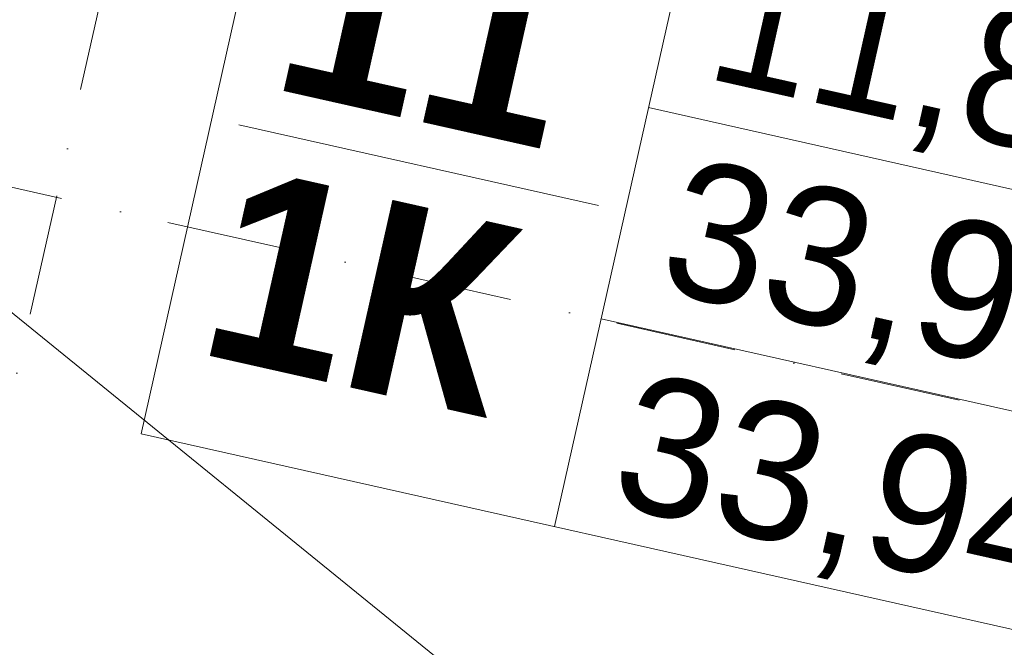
# Model space of a CAD drawing. Header units: millimetres. Extents: x -7218036 to -6930086, y 6128308 to 6355215.
# Tile 48 of 130: x -7197957 to -7195088, y 6154731 to 6156559. Entities that reach past the tile are written whole.
import ezdxf
from ezdxf.enums import TextEntityAlignment as Align

# ---------------------------------------------------------------- set-up
doc = ezdxf.new("R2010")
doc.units = ezdxf.units.MM
doc.header["$MEASUREMENT"] = 0
doc.linetypes.add('Штрихпунктирная', pattern=[670.277762, 352.777767, -176.388884, 0, -141.111112])
doc.layers.add('S - квартира_маркер.АР', color=7, linetype='Continuous')
doc.layers.add('АР-Чертеж-Оси_Осевые размеры.АР', color=7, linetype='Continuous')
for name, color, linetype, lineweight in [('S - квартира_маркер.АР_Ном._пера__1', 7, 'Continuous', 0), ('АР-Чертеж-Оси_Осевые размеры.АР_Ном._пера__1', 7, 'Continuous', 0), ('АР-Чертеж-Оси_Осевые размеры.АР_Ном._пера__120', 7, 'Continuous', 0), ('Кровля_Ном._пера__120', 7, 'Continuous', 0)]:
    doc.layers.add(name, color=color, linetype=linetype, lineweight=lineweight)
doc.styles.add('РЎР“Р•РќР•Р\xa0Р\x98Р\xa0_РЎРўР\x98Р›Р¬_3', font='GOTHIC.TTF')
doc.styles.add('РЎР“Р•РќР•Р\xa0Р\x98Р\xa0_РЎРўР\x98Р›Р¬_5', font='GOTHICB.TTF')
doc.dimstyles.new('СГЕНЕРИР_СТИЛЬ__1', dxfattribs={"dimtxt": 400, "dimasz": 142.5, "dimexe": 0.18, "dimexo": 0.0625, "dimgap": 0, "dimtad": 1, "dimdec": 0, "dimzin": 0, "dimdsep": 46, "dimtxsty": 'РЎР“Р•РќР•Р\xa0Р\x98Р\xa0_РЎРўР\x98Р›Р¬_3', "dimblk": 'ARROWHEAD_6', "dimblk1": 'ARROWHEAD_6', "dimblk2": 'ARROWHEAD_6', "dimcen": 0.09, "dimse1": 1, "dimse2": 1, "dimclrd": 7, "dimclre": 7, "dimclrt": 7, "dimazin": 0, "dimtfac": 1, "dimtdec": 4, "dimtmove": 0, "dimatfit": 3, "dimfxl": 1, "dimtolj": 1, "dimtzin": 0, "dimarcsym": 0})
doc.dimstyles.new('СГЕНЕРИР_СТИЛЬ__2', dxfattribs={"dimtxt": 400, "dimasz": 142.5, "dimexe": 0.18, "dimexo": 0.0625, "dimgap": 0, "dimtad": 1, "dimdec": 0, "dimzin": 0, "dimdsep": 46, "dimtxsty": 'РЎР“Р•РќР•Р\xa0Р\x98Р\xa0_РЎРўР\x98Р›Р¬_3', "dimblk": 'ARROWHEAD_6', "dimblk1": 'ARROWHEAD_6', "dimblk2": 'ARROWHEAD_6', "dimcen": 0.09, "dimse1": 1, "dimse2": 1, "dimclrd": 7, "dimclre": 7, "dimclrt": 7, "dimazin": 0, "dimtfac": 1, "dimtdec": 4, "dimtmove": 2, "dimatfit": 3, "dimfxl": 1, "dimtolj": 1, "dimtzin": 0, "dimarcsym": 0})

# ---------------------------------------------------------------- blocks, each defined once
blk = doc.blocks.new('*D1139', base_point=(-6566190.3, 6562677.8))
at = {"layer": 'АР-Чертеж-Оси_Осевые размеры.АР_Ном._пера__1', "color": 7, "linetype": 'Continuous', "lineweight": 0, "transparency": 16777216}
for p, q in [((-7203046.9, 6204959.5), (-7212636.3, 6162263.2)), ((-7212579.5, 6162173.5), (-7212693, 6162352.8)), ((-7212773.5, 6162294), (-7212499.1, 6162232.3)), ((-7212636.3, 6162263.2), (-7213256.4, 6159501.9)), ((-7213199.7, 6159412.3), (-7213313.2, 6159591.5)), ((-7213393.6, 6159532.7), (-7213119.2, 6159471.1)), ((-7213256.4, 6159501.9), (-7216759.3, 6143905.5))]:
    blk.add_line(p, q, dxfattribs=at)
at = {"layer": 'АР-Чертеж-Оси_Осевые размеры.АР_Ном._пера__1', "color": 7, "lineweight": 0, "transparency": 16777216, "insert": (-7213178.9, 6160212.3), "char_height": 400, "attachment_point": 7, "rotation": 77.3417, "style": 'РЎР“Р•РќР•Р\xa0Р\x98Р\xa0_РЎРўР\x98Р›Р¬_3'}
blk.add_mtext('\\A1;{\\pql;\\fCentury Gothic|b0|i0|c204|p0;\\W1.000000;2\xa0830}', dxfattribs=at)
blk = doc.blocks.new('ARROWHEAD_6')
at = {"color": 0, "linetype": 'Continuous', "lineweight": 0}
for p, q in [((-0.5, -0.5), (0.5, 0.5)), ((0, 0), (-1, 0))]:
    blk.add_line(p, q, dxfattribs=at)
blk = doc.blocks.new('*D1140', base_point=(-6566190.3, 6562677.8))
at = {"layer": 'АР-Чертеж-Оси_Осевые размеры.АР_Ном._пера__1', "color": 7, "linetype": 'Continuous', "lineweight": 0, "transparency": 16777216}
for p, q in [((-7213199.7, 6159412.3), (-7213313.2, 6159591.5)), ((-7213393.6, 6159532.7), (-7213119.2, 6159471.1)), ((-7213256.4, 6159501.9), (-7216759.3, 6143905.5)), ((-7216816, 6143995.1), (-7216702.6, 6143815.8)), ((-7216896.5, 6143936.3), (-7216622.1, 6143874.6)), ((-7216759.3, 6143905.5), (-7216784, 6143795.7))]:
    blk.add_line(p, q, dxfattribs=at)
at = {"layer": 'АР-Чертеж-Оси_Осевые размеры.АР_Ном._пера__1', "color": 7, "lineweight": 0, "transparency": 16777216, "insert": (-7214875.7, 6152657), "char_height": 400, "attachment_point": 7, "rotation": 77.3417, "style": 'РЎР“Р•РќР•Р\xa0Р\x98Р\xa0_РЎРўР\x98Р›Р¬_3'}
blk.add_mtext('\\A1;{\\pql;\\fCentury Gothic|b0|i0|c204|p0;\\W1.000000;15\xa0985}', dxfattribs=at)
blk = doc.blocks.new('labelLabPP_FlatE34FrameRed3d[215]_1', base_point=(-7197239.3, 6156608.4))
at = {"layer": 'S - квартира_маркер.АР_Ном._пера__1', "color": 7, "linetype": 'Continuous', "lineweight": 0}
for p, q in [((-7197191, 6157188.9), (-7197603.2, 6155353.4)), ((-7195986.7, 6156918.4), (-7196399, 6155082.9)), ((-7196124.8, 6156303.4), (-7194653.3, 6155972.9)), ((-7197319, 6156253.6), (-7196270.9, 6156018.2)), ((-7196263, 6155688.4), (-7194791.4, 6155357.9)), ((-7197603.2, 6155353.4), (-7194927.4, 6154752.4))]:
    blk.add_line(p, q, dxfattribs=at)
at = {"layer": 'S - квартира_маркер.АР_Ном._пера__1', "color": 7, "lineweight": 0}
for tag, height, style, p in [('TS_FLATNUMBER', 560, 'РЎР“Р•РќР•Р\xa0Р\x98Р\xa0_РЎРўР\x98Р›Р¬_5', (-7196157, 6156407.2)), ('TS_POSTFIXNUMROOMS', 560, 'РЎР“Р•РќР•Р\xa0Р\x98Р\xa0_РЎРўР\x98Р›Р¬_5', (-7196332.3, 6155626.6)), ('TS_LIVING_ROOM_AREA', 400, 'РЎР“Р•РќР•Р\xa0Р\x98Р\xa0_РЎРўР\x98Р›Р¬_3', (-7194616.8, 6156293.3)), ('TS_WITHOUTBALK', 400, 'РЎР“Р•РќР•Р\xa0Р\x98Р\xa0_РЎРўР\x98Р›Р¬_3', (-7194755.6, 6155675.3)), ('TS_ALLSQUARE', 400, 'РЎР“Р•РќР•Р\xa0Р\x98Р\xa0_РЎРўР\x98Р›Р¬_3', (-7194895.8, 6155050.9))]:
    blk.add_attdef(tag, text='', height=height, rotation=347.3417, dxfattribs=dict(at, style=style)).set_placement(p, align=Align.MIDDLE_RIGHT)
blk = doc.blocks.new('Стандартный Маркер Сетки[307]_1', base_point=(-7187640.5, 6201499.3))
at = {"layer": 'АР-Чертеж-Оси_Осевые размеры.АР_Ном._пера__120', "color": 7, "linetype": 'Штрихпунктирная', "lineweight": 0}
blk.add_line((-7187859.7, 6200523.6), (-7202631.7, 6134751.7), dxfattribs=at)
at = {"layer": 'АР-Чертеж-Оси_Осевые размеры.АР_Ном._пера__120', "color": 7, "lineweight": 0, "style": 'РЎР“Р•РќР•Р\xa0Р\x98Р\xa0_РЎРўР\x98Р›Р¬_3'}
blk.add_attdef('AC_MarkerText_1', text='', height=350, rotation=347.3417, dxfattribs=at).set_placement((-7202890.5, 6133469.2), align=Align.TOP_CENTER)

msp = doc.modelspace()

# ---------------------------------------------------------------- linework, layer by layer
at = {"layer": 'АР-Чертеж-Оси_Осевые размеры.АР_Ном._пера__120', "color": 7, "linetype": 'Штрихпунктирная', "lineweight": 0}
msp.add_line((-7212569.3, 6159347.6), (-7182312.1, 6152552), dxfattribs=at)
at = {"layer": 'Кровля_Ном._пера__120', "color": 7, "linetype": 'Continuous', "lineweight": 0}
msp.add_line((-7202949.4, 6159737), (-7191150.2, 6150164.4), dxfattribs=at)

# ---------------------------------------------------------------- block references
at = {"layer": 'S - квартира_маркер.АР', "color": 104, "linetype": 'Continuous', "lineweight": 15, "true_color": 0x029e21}
msp.add_blockref('labelLabPP_FlatE34FrameRed3d[215]_1', (-7197239.3, 6156608.4), dxfattribs=at).add_auto_attribs({'TS_POSTFIXNUMROOMS': '1К ', 'TS_FLATNUMBER': '11 ', 'TS_LIVING_ROOM_AREA': '11,82', 'TS_WITHOUTBALK': '33,94', 'TS_ALLSQUARE': '33,94'})
at = {"layer": 'АР-Чертеж-Оси_Осевые размеры.АР', "color": 8, "linetype": 'Continuous', "lineweight": 15}
msp.add_blockref('Стандартный Маркер Сетки[307]_1', (-7187640.5, 6201499.3), dxfattribs=at)

# ---------------------------------------------------------------- dimensions: what is measured, and where the dimension line sits
at = {"layer": 'АР-Чертеж-Оси_Осевые размеры.АР', "color": 7, "linetype": 'Continuous', "lineweight": 0}
for base, p1, p2, dimstyle, picture, middle in [((-7213256.4, 6159501.9), (-7212924.8, 6162328), (-7132164.6, 6141289.1), 'СГЕНЕРИР_СТИЛЬ__1', '*D1139', (-7213223.6, 6160925.6)), ((-7216759.3, 6143905.5), (-7132164.6, 6141289.1), (-7215874.1, 6143706.6), 'СГЕНЕРИР_СТИЛЬ__2', '*D1140', (-7214887.2, 6153518.8))]:
    dim = msp.add_linear_dim(base=base, p1=p1, p2=p2, angle=257.3417, dimstyle=dimstyle, dxfattribs=at)
    dim.commit()
    dim.dimension.update_dxf_attribs({"geometry": picture, "text_midpoint": middle, "dimtype": 160, "text_rotation": 77.3417})

doc.saveas('drawing.dxf')
